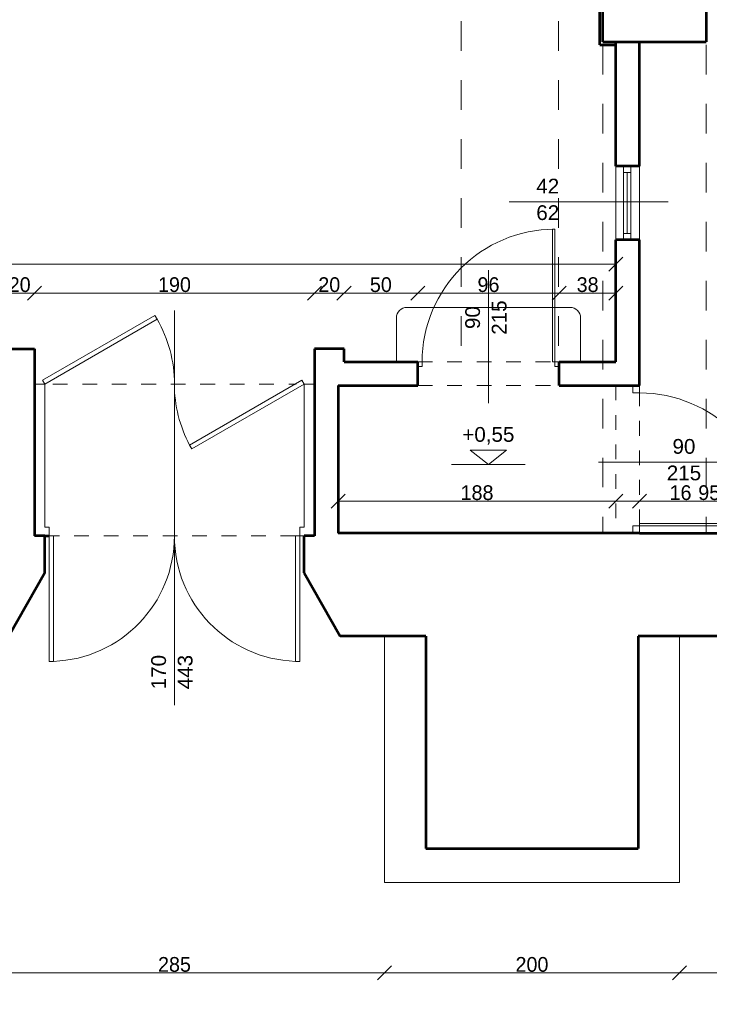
# Model space of a CAD drawing. Header units: inches. Extents: x -21887 to 84279, y -131485 to 67836.
# Tile 98 of 256: x 32536 to 37214, y -28165 to -21488. Entities that reach past the tile are written whole.
import ezdxf

# ---------------------------------------------------------------- set-up
doc = ezdxf.new("R2010")
doc.units = ezdxf.units.IN
doc.header["$MEASUREMENT"] = 0
for name, pattern in [('Dashed', [400, 200, -200]), ('Dashed copy', [200, 100, -100]), ('Long Dashed', [1058.333302, 634.99999, -423.333311])]:
    doc.linetypes.add(name, pattern=pattern)
doc.layers.get('0').update_dxf_attribs({"lineweight": 13})
doc.layers.get('Defpoints').update_dxf_attribs({"lineweight": 13})
for name, color, linetype, lineweight in [('AI_MURY', 7, 'Continuous', 53), ('Dimensioning', 7, 'Continuous', 13), ('DRZWI', 7, 'Continuous', 13), ('PODCIAGI', 7, 'Continuous', 13)]:
    doc.layers.add(name, color=color, linetype=linetype, lineweight=lineweight)
doc.styles.add('GENERATED_STYLE_7', font='txt')
doc.styles.add('Style-Courier New', font='txt')
doc.dimstyles.new('Dimstyle_4', dxfattribs={"dimtxt": 100, "dimasz": 95, "dimexe": 0, "dimexo": 0, "dimgap": 0.09, "dimtad": 1, "dimdec": 0, "dimlfac": 0.1, "dimzin": 0, "dimdsep": 46, "dimlunit": 5, "dimtxsty": 'GENERATED_STYLE_7', "dimblk": 'ARROWHEAD_6', "dimcen": 0.09, "dimclrd": 161, "dimclre": 161, "dimclrt": 7, "dimadec": 0, "dimazin": 0, "dimtfac": 1, "dimtdec": 0, "dimtmove": 0, "dimatfit": 3, "dimfxl": 0, "dimtolj": 1, "dimtzin": 0, "dimarcsym": 0})
doc.dimstyles.new('Dimstyle_5', dxfattribs={"dimtxt": 100, "dimasz": 95, "dimexe": 0.18, "dimexo": 0, "dimgap": 0.09, "dimtad": 1, "dimtih": 1, "dimtoh": 1, "dimdec": 0, "dimlfac": 0.1, "dimzin": 0, "dimdsep": 46, "dimlunit": 5, "dimtxsty": 'GENERATED_STYLE_7', "dimblk": 'ARROWHEAD_6', "dimcen": 0.09, "dimclrd": 161, "dimclre": 161, "dimclrt": 7, "dimadec": 0, "dimazin": 0, "dimtfac": 1, "dimtdec": 0, "dimtmove": 0, "dimatfit": 3, "dimfxl": 0, "dimtolj": 1, "dimtzin": 0, "dimarcsym": 0})

# ---------------------------------------------------------------- blocks, each defined once
blk = doc.blocks.new('ARROWHEAD_6')
at = {"color": 0, "linetype": 'Continuous'}
for p, q in [((0, 0), (-1, 0)), ((-0.5, -0.5), (0.5, 0.5))]:
    blk.add_line(p, q, dxfattribs=at)
blk = doc.blocks.new('*U183')
at = {"layer": 'Defpoints', "color": 0, "linetype": 'Continuous'}
for p in [(-270, -24609.3), (56990.5, -24609.3), (57180.5, -28359.3)]:
    blk.add_point(p, dxfattribs=at)
at = {"layer": 'Dimensioning', "color": 161, "linetype": 'Continuous', "lineweight": -2}
for p, q in [((-269.9, -24609.3), (-270, -24609.3)), ((-270, -28264.3), (-270, -24704.3)), ((-269.9, -28359.3), (-270, -28359.3))]:
    blk.add_line(p, q, dxfattribs=at)
at = {"layer": 'Dimensioning', "color": 161, "linetype": 'Continuous', "lineweight": -2, "xscale": 95, "yscale": 95, "zscale": 95}
for p, rotation in [((-270, -24609.3), 90), ((-270, -28359.3), 270)]:
    blk.add_blockref('ARROWHEAD_6', p, dxfattribs=dict(at, rotation=rotation))
at = {"layer": 'Dimensioning', "color": 7, "linetype": 'Continuous', "insert": (-326.3, -26484.3), "char_height": 100, "attachment_point": 5, "rotation": 90, "style": 'GENERATED_STYLE_7'}
blk.add_mtext('375', dxfattribs=at)
blk = doc.blocks.new('*D1913')
at = {"layer": 'Defpoints'}
for p in [(-270, -24609.3), (56990.5, -24609.3), (-270, -26484.3), (57180.5, -28359.3)]:
    blk.add_point(p, dxfattribs=at)
at = {"layer": 'Dimensioning', "color": 161, "linetype": 'Continuous'}
blk.add_blockref('*U183', (0, 0), dxfattribs=at)
blk = doc.blocks.new('*U184')
at = {"layer": 'Defpoints', "color": 0, "linetype": 'Continuous'}
for p in [(-270, -21459.3), (57580.5, -21459.3), (56990.5, -24609.3)]:
    blk.add_point(p, dxfattribs=at)
at = {"layer": 'Dimensioning', "color": 161, "linetype": 'Continuous', "lineweight": -2}
for p, q in [((-269.9, -21459.3), (-270, -21459.3)), ((-270, -24514.3), (-270, -21554.3)), ((-269.9, -24609.3), (-270, -24609.3))]:
    blk.add_line(p, q, dxfattribs=at)
at = {"layer": 'Dimensioning', "color": 161, "linetype": 'Continuous', "lineweight": -2, "xscale": 95, "yscale": 95, "zscale": 95}
for p, rotation in [((-270, -21459.3), 90), ((-270, -24609.3), 270)]:
    blk.add_blockref('ARROWHEAD_6', p, dxfattribs=dict(at, rotation=rotation))
at = {"layer": 'Dimensioning', "color": 7, "linetype": 'Continuous', "insert": (-326.3, -23034.3), "char_height": 100, "attachment_point": 5, "rotation": 90, "style": 'GENERATED_STYLE_7'}
blk.add_mtext('315', dxfattribs=at)
blk = doc.blocks.new('*U1771')
at = {"layer": 'Defpoints'}
for p in [(122.4, -22997.2), (57973, -22997.2), (122.4, -23034.3), (57383, -26147.2)]:
    blk.add_point(p, dxfattribs=at)
at = {"layer": 'Dimensioning', "color": 161, "linetype": 'Continuous'}
blk.add_blockref('*U184', (392.5, -1537.9), dxfattribs=at)
blk = doc.blocks.new('*D1914')
at = {"layer": 'Defpoints'}
for p in [(122.4, 0), (122.4, -22997.2), (57973, -22997.2), (57383, -26147.2)]:
    blk.add_point(p, dxfattribs=at)
at = {"layer": 'Dimensioning', "color": 161, "linetype": 'Continuous'}
blk.add_blockref('*U1771', (0, 0), dxfattribs=at)
blk = doc.blocks.new('*U1052')
at = {"layer": 'Defpoints', "color": 0, "linetype": 'Continuous'}
for p in [(36580.5, -24752.4), (34695.5, -24969.3), (36580.5, -24969.3)]:
    blk.add_point(p, dxfattribs=at)
at = {"layer": 'Dimensioning', "color": 161, "linetype": 'Continuous', "lineweight": -2}
for p, q in [((34695.5, -24752.6), (34695.5, -24752.3)), ((34790.5, -24752.4), (36485.5, -24752.4)), ((36580.5, -24752.6), (36580.5, -24752.3))]:
    blk.add_line(p, q, dxfattribs=at)
at = {"layer": 'Dimensioning', "color": 161, "linetype": 'Continuous', "lineweight": -2, "xscale": 95, "yscale": 95, "zscale": 95, "rotation": 180}
blk.add_blockref('ARROWHEAD_6', (34695.5, -24752.4), dxfattribs=at)
at = {"layer": 'Dimensioning', "color": 161, "linetype": 'Continuous', "lineweight": -2, "xscale": 95, "yscale": 95, "zscale": 95}
blk.add_blockref('ARROWHEAD_6', (36580.5, -24752.4), dxfattribs=at)
at = {"layer": 'Dimensioning', "color": 7, "linetype": 'Continuous', "insert": (35638, -24696.1), "char_height": 100, "attachment_point": 5, "style": 'GENERATED_STYLE_7'}
blk.add_mtext('188', dxfattribs=at)
blk = doc.blocks.new('*D1985')
at = {"layer": 'Defpoints'}
for p in [(35638, -24752.4), (36580.5, -24752.4), (34695.5, -24969.3), (36580.5, -24969.3)]:
    blk.add_point(p, dxfattribs=at)
at = {"layer": 'Dimensioning', "color": 161, "linetype": 'Continuous'}
blk.add_blockref('*U1052', (0, 0), dxfattribs=at)
blk = doc.blocks.new('*U1053')
at = {"layer": 'Defpoints', "color": 0, "linetype": 'Continuous'}
for p in [(36740.5, -24752.4), (36580.5, -24969.3), (36740.5, -24969.3)]:
    blk.add_point(p, dxfattribs=at)
at = {"layer": 'Dimensioning', "color": 161, "linetype": 'Continuous', "lineweight": -2}
for p, q in [((36485.5, -24752.4), (36390.5, -24752.4)), ((36580.5, -24752.6), (36580.5, -24752.3)), ((36580.5, -24752.4), (36740.5, -24752.4)), ((36740.5, -24752.6), (36740.5, -24752.3)), ((36835.5, -24752.4), (37106, -24752.4))]:
    blk.add_line(p, q, dxfattribs=at)
at = {"layer": 'Dimensioning', "color": 161, "linetype": 'Continuous', "lineweight": -2, "xscale": 95, "yscale": 95, "zscale": 95}
blk.add_blockref('ARROWHEAD_6', (36580.5, -24752.4), dxfattribs=at)
at = {"layer": 'Dimensioning', "color": 161, "linetype": 'Continuous', "lineweight": -2, "xscale": 95, "yscale": 95, "zscale": 95, "rotation": 180}
blk.add_blockref('ARROWHEAD_6', (36740.5, -24752.4), dxfattribs=at)
at = {"layer": 'Dimensioning', "color": 7, "linetype": 'Continuous', "insert": (37018.3, -24696.1), "char_height": 100, "attachment_point": 5, "style": 'GENERATED_STYLE_7'}
blk.add_mtext('16', dxfattribs=at)
blk = doc.blocks.new('*D1986')
at = {"layer": 'Defpoints'}
for p in [(36740.5, -24752.4), (37018.3, -24752.4), (36580.5, -24969.3), (36740.5, -24969.3)]:
    blk.add_point(p, dxfattribs=at)
at = {"layer": 'Dimensioning', "color": 161, "linetype": 'Continuous'}
blk.add_blockref('*U1053', (0, 0), dxfattribs=at)
blk = doc.blocks.new('*U1054')
at = {"layer": 'Defpoints', "color": 0, "linetype": 'Continuous'}
for p in [(37685.5, -24752.4), (36740.5, -24969.3), (37685.5, -24969.3)]:
    blk.add_point(p, dxfattribs=at)
at = {"layer": 'Dimensioning', "color": 161, "linetype": 'Continuous', "lineweight": -2}
for p, q in [((36740.5, -24752.6), (36740.5, -24752.3)), ((36835.5, -24752.4), (37590.5, -24752.4)), ((37685.5, -24752.6), (37685.5, -24752.3))]:
    blk.add_line(p, q, dxfattribs=at)
at = {"layer": 'Dimensioning', "color": 161, "linetype": 'Continuous', "lineweight": -2, "xscale": 95, "yscale": 95, "zscale": 95, "rotation": 180}
blk.add_blockref('ARROWHEAD_6', (36740.5, -24752.4), dxfattribs=at)
at = {"layer": 'Dimensioning', "color": 161, "linetype": 'Continuous', "lineweight": -2, "xscale": 95, "yscale": 95, "zscale": 95}
blk.add_blockref('ARROWHEAD_6', (37685.5, -24752.4), dxfattribs=at)
at = {"layer": 'Dimensioning', "color": 7, "linetype": 'Continuous', "insert": (37213, -24696.1), "char_height": 100, "attachment_point": 5, "style": 'GENERATED_STYLE_7'}
blk.add_mtext('95', dxfattribs=at)
blk = doc.blocks.new('*D1987')
at = {"layer": 'Defpoints'}
for p in [(37213, -24752.4), (37685.5, -24752.4), (36740.5, -24969.3), (37685.5, -24969.3)]:
    blk.add_point(p, dxfattribs=at)
at = {"layer": 'Dimensioning', "color": 161, "linetype": 'Continuous'}
blk.add_blockref('*U1054', (0, 0), dxfattribs=at)
blk = doc.blocks.new('*U1065')
at = {"layer": 'Defpoints', "color": 0, "linetype": 'Continuous'}
for p in [(20880.5, -23145.2), (36580.5, -23145.2), (36580.5, -23145.2)]:
    blk.add_point(p, dxfattribs=at)
at = {"layer": 'Dimensioning', "color": 161, "linetype": 'Continuous', "lineweight": -2}
for p, q in [((20880.5, -23145.2), (20880.5, -23145.4)), ((20975.5, -23145.2), (36485.5, -23145.2)), ((36580.5, -23145.2), (36580.5, -23145.4))]:
    blk.add_line(p, q, dxfattribs=at)
at = {"layer": 'Dimensioning', "color": 161, "linetype": 'Continuous', "lineweight": -2, "xscale": 95, "yscale": 95, "zscale": 95, "rotation": 180}
blk.add_blockref('ARROWHEAD_6', (20880.5, -23145.2), dxfattribs=at)
at = {"layer": 'Dimensioning', "color": 161, "linetype": 'Continuous', "lineweight": -2, "xscale": 95, "yscale": 95, "zscale": 95}
blk.add_blockref('ARROWHEAD_6', (36580.5, -23145.2), dxfattribs=at)
at = {"layer": 'Dimensioning', "color": 7, "linetype": 'Continuous', "insert": (28730.5, -23088.9), "char_height": 100, "attachment_point": 5, "style": 'GENERATED_STYLE_7'}
blk.add_mtext('1570', dxfattribs=at)
blk = doc.blocks.new('*D1998')
at = {"layer": 'Defpoints'}
for p in [(20880.5, -23145.2), (28730.5, -23145.2), (36580.5, -23145.2), (36580.5, -23145.2)]:
    blk.add_point(p, dxfattribs=at)
at = {"layer": 'Dimensioning', "color": 161, "linetype": 'Continuous'}
blk.add_blockref('*U1065', (0, 0), dxfattribs=at)
blk = doc.blocks.new('*U375')
at = {"layer": 'Defpoints', "color": 0, "linetype": 'Continuous'}
for p in [(-3768.9, -27324.3), (62095.5, -27324.3), (62070.5, -30824.3)]:
    blk.add_point(p, dxfattribs=at)
at = {"layer": 'Dimensioning', "color": 161, "linetype": 'Continuous', "lineweight": -2}
for p, q in [((-3768.7, -27324.3), (-3768.9, -27324.3)), ((-3768.9, -30729.3), (-3768.9, -27419.3)), ((-3768.7, -30824.3), (-3768.9, -30824.3))]:
    blk.add_line(p, q, dxfattribs=at)
at = {"layer": 'Dimensioning', "color": 161, "linetype": 'Continuous', "lineweight": -2, "xscale": 95, "yscale": 95, "zscale": 95}
for p, rotation in [((-3768.9, -27324.3), 90), ((-3768.9, -30824.3), 270)]:
    blk.add_blockref('ARROWHEAD_6', p, dxfattribs=dict(at, rotation=rotation))
at = {"layer": 'Dimensioning', "color": 7, "linetype": 'Continuous', "insert": (-3825.2, -29074.3), "char_height": 100, "attachment_point": 5, "rotation": 90, "style": 'GENERATED_STYLE_7'}
blk.add_mtext('350', dxfattribs=at)
blk = doc.blocks.new('*D2395')
at = {"layer": 'Defpoints'}
for p in [(-3768.9, -27324.3), (62095.5, -27324.3), (-3768.9, -29074.3), (62070.5, -30824.3)]:
    blk.add_point(p, dxfattribs=at)
at = {"layer": 'Dimensioning', "color": 161, "linetype": 'Continuous'}
blk.add_blockref('*U375', (0, 0), dxfattribs=at)
blk = doc.blocks.new('*U376')
at = {"layer": 'Defpoints', "color": 0, "linetype": 'Continuous'}
for p in [(-3768.9, -23758.2), (61880.5, -23758.2), (62095.5, -27324.3)]:
    blk.add_point(p, dxfattribs=at)
at = {"layer": 'Dimensioning', "color": 161, "linetype": 'Continuous', "lineweight": -2}
for p, q in [((-3768.7, -23758.2), (-3768.9, -23758.2)), ((-3768.9, -27229.3), (-3768.9, -23853.2)), ((-3768.7, -27324.3), (-3768.9, -27324.3))]:
    blk.add_line(p, q, dxfattribs=at)
at = {"layer": 'Dimensioning', "color": 161, "linetype": 'Continuous', "lineweight": -2, "xscale": 95, "yscale": 95, "zscale": 95}
for p, rotation in [((-3768.9, -23758.2), 90), ((-3768.9, -27324.3), 270)]:
    blk.add_blockref('ARROWHEAD_6', p, dxfattribs=dict(at, rotation=rotation))
at = {"layer": 'Dimensioning', "color": 7, "linetype": 'Continuous', "insert": (-3825.2, -25541.2), "char_height": 100, "attachment_point": 5, "rotation": 90, "style": 'GENERATED_STYLE_7'}
blk.add_mtext('357', dxfattribs=at)
blk = doc.blocks.new('*U1772')
at = {"layer": 'Defpoints'}
for p in [(-2777.6, -24404.3), (62871.9, -24404.3), (-2777.6, -25541.2), (63086.9, -27970.5)]:
    blk.add_point(p, dxfattribs=at)
at = {"layer": 'Dimensioning', "color": 161, "linetype": 'Continuous'}
blk.add_blockref('*U376', (991.3, -646.2), dxfattribs=at)
blk = doc.blocks.new('*D2396')
at = {"layer": 'Defpoints'}
for p in [(-2777.6, 0), (-2777.6, -24404.3), (62871.9, -24404.3), (63086.9, -27970.5)]:
    blk.add_point(p, dxfattribs=at)
at = {"layer": 'Dimensioning', "color": 161, "linetype": 'Continuous'}
blk.add_blockref('*U1772', (0, 0), dxfattribs=at)
blk = doc.blocks.new('*U377')
at = {"layer": 'Defpoints', "color": 0, "linetype": 'Continuous'}
for p in [(-3768.9, -21459.3), (61832.4, -21459.3), (61880.5, -23758.2)]:
    blk.add_point(p, dxfattribs=at)
at = {"layer": 'Dimensioning', "color": 161, "linetype": 'Continuous', "lineweight": -2}
for p, q in [((-3768.7, -21459.3), (-3768.9, -21459.3)), ((-3768.9, -23663.2), (-3768.9, -21554.3)), ((-3768.7, -23758.2), (-3768.9, -23758.2))]:
    blk.add_line(p, q, dxfattribs=at)
at = {"layer": 'Dimensioning', "color": 161, "linetype": 'Continuous', "lineweight": -2, "xscale": 95, "yscale": 95, "zscale": 95}
for p, rotation in [((-3768.9, -21459.3), 90), ((-3768.9, -23758.2), 270)]:
    blk.add_blockref('ARROWHEAD_6', p, dxfattribs=dict(at, rotation=rotation))
at = {"layer": 'Dimensioning', "color": 7, "linetype": 'Continuous', "insert": (-3825.2, -22608.7), "char_height": 100, "attachment_point": 5, "rotation": 90, "style": 'GENERATED_STYLE_7'}
blk.add_mtext('230', dxfattribs=at)
blk = doc.blocks.new('*U1773')
at = {"layer": 'Defpoints'}
for p in [(-3488.6, -22004), (62112.7, -22004), (-3488.6, -22608.7), (62160.9, -24302.8)]:
    blk.add_point(p, dxfattribs=at)
at = {"layer": 'Dimensioning', "color": 161, "linetype": 'Continuous'}
blk.add_blockref('*U377', (280.3, -544.7), dxfattribs=at)
blk = doc.blocks.new('*D2397')
at = {"layer": 'Defpoints'}
for p in [(-3488.6, 0), (-3488.6, -22004), (62112.7, -22004), (62160.9, -24302.8)]:
    blk.add_point(p, dxfattribs=at)
at = {"layer": 'Dimensioning', "color": 161, "linetype": 'Continuous'}
blk.add_blockref('*U1773', (0, 0), dxfattribs=at)
blk = doc.blocks.new('*U385')
at = {"layer": 'Defpoints', "color": 0, "linetype": 'Continuous'}
for p in [(4587.2, -24861.2), (52873.8, -24861.2), (48910.5, -26299.3)]:
    blk.add_point(p, dxfattribs=at)
at = {"layer": 'Dimensioning', "color": 161, "linetype": 'Continuous', "lineweight": -2}
for p, q in [((4587.4, -24861.2), (4587.2, -24861.2)), ((4587.2, -26204.3), (4587.2, -24956.2)), ((4587.4, -26299.3), (4587.2, -26299.3))]:
    blk.add_line(p, q, dxfattribs=at)
at = {"layer": 'Dimensioning', "color": 161, "linetype": 'Continuous', "lineweight": -2, "xscale": 95, "yscale": 95, "zscale": 95}
for p, rotation in [((4587.2, -24861.2), 90), ((4587.2, -26299.3), 270)]:
    blk.add_blockref('ARROWHEAD_6', p, dxfattribs=dict(at, rotation=rotation))
at = {"layer": 'Dimensioning', "color": 7, "linetype": 'Continuous', "insert": (4532.8, -25580.3), "char_height": 100, "attachment_point": 5, "rotation": 90, "style": 'GENERATED_STYLE_7'}
blk.add_mtext('144', dxfattribs=at)
blk = doc.blocks.new('*D2461')
at = {"layer": 'Defpoints'}
for p in [(4587.2, -24861.2), (52873.8, -24861.2), (4587.2, -25580.3), (48910.5, -26299.3)]:
    blk.add_point(p, dxfattribs=at)
at = {"layer": 'Dimensioning', "color": 161, "linetype": 'Continuous'}
blk.add_blockref('*U385', (0, 0), dxfattribs=at)
blk = doc.blocks.new('*U1324')
at = {"layer": 'Defpoints', "color": 0, "linetype": 'Continuous'}
for p in [(32160.5, -26965.6), (35010.5, -27004.1), (35010.5, -27951.3)]:
    blk.add_point(p, dxfattribs=at)
at = {"layer": 'Dimensioning', "color": 161, "linetype": 'Continuous', "lineweight": -2}
for p, q in [((32160.5, -27951.1), (32160.5, -27951.4)), ((32255.5, -27951.3), (34915.5, -27951.3)), ((35010.5, -27951.1), (35010.5, -27951.4))]:
    blk.add_line(p, q, dxfattribs=at)
at = {"layer": 'Dimensioning', "color": 161, "linetype": 'Continuous', "lineweight": -2, "xscale": 95, "yscale": 95, "zscale": 95, "rotation": 180}
blk.add_blockref('ARROWHEAD_6', (32160.5, -27951.3), dxfattribs=at)
at = {"layer": 'Dimensioning', "color": 161, "linetype": 'Continuous', "lineweight": -2, "xscale": 95, "yscale": 95, "zscale": 95}
blk.add_blockref('ARROWHEAD_6', (35010.5, -27951.3), dxfattribs=at)
at = {"layer": 'Dimensioning', "color": 7, "linetype": 'Continuous', "insert": (33585.5, -27895), "char_height": 100, "attachment_point": 5, "style": 'GENERATED_STYLE_7'}
blk.add_mtext('285', dxfattribs=at)
blk = doc.blocks.new('*D2486')
at = {"layer": 'Defpoints'}
for p in [(32160.5, -26965.6), (35010.5, -27004.1), (33585.5, -27951.3), (35010.5, -27951.3)]:
    blk.add_point(p, dxfattribs=at)
at = {"layer": 'Dimensioning', "color": 161, "linetype": 'Continuous'}
blk.add_blockref('*U1324', (0, 0), dxfattribs=at)
blk = doc.blocks.new('*U1325')
at = {"layer": 'Defpoints', "color": 0, "linetype": 'Continuous'}
for p in [(35010.5, -27004.1), (37010.5, -27015.1), (37010.5, -27951.3)]:
    blk.add_point(p, dxfattribs=at)
at = {"layer": 'Dimensioning', "color": 161, "linetype": 'Continuous', "lineweight": -2}
for p, q in [((35010.5, -27951.1), (35010.5, -27951.4)), ((35105.5, -27951.3), (36915.5, -27951.3)), ((37010.5, -27951.1), (37010.5, -27951.4))]:
    blk.add_line(p, q, dxfattribs=at)
at = {"layer": 'Dimensioning', "color": 161, "linetype": 'Continuous', "lineweight": -2, "xscale": 95, "yscale": 95, "zscale": 95, "rotation": 180}
blk.add_blockref('ARROWHEAD_6', (35010.5, -27951.3), dxfattribs=at)
at = {"layer": 'Dimensioning', "color": 161, "linetype": 'Continuous', "lineweight": -2, "xscale": 95, "yscale": 95, "zscale": 95}
blk.add_blockref('ARROWHEAD_6', (37010.5, -27951.3), dxfattribs=at)
at = {"layer": 'Dimensioning', "color": 7, "linetype": 'Continuous', "insert": (36010.5, -27895), "char_height": 100, "attachment_point": 5, "style": 'GENERATED_STYLE_7'}
blk.add_mtext('200', dxfattribs=at)
blk = doc.blocks.new('*D2487')
at = {"layer": 'Defpoints'}
for p in [(35010.5, -27004.1), (37010.5, -27015.1), (36010.5, -27951.3), (37010.5, -27951.3)]:
    blk.add_point(p, dxfattribs=at)
at = {"layer": 'Dimensioning', "color": 161, "linetype": 'Continuous'}
blk.add_blockref('*U1325', (0, 0), dxfattribs=at)
blk = doc.blocks.new('*U1326')
at = {"layer": 'Defpoints', "color": 0, "linetype": 'Continuous'}
for p in [(37010.5, -27015.1), (39860.5, -27190.2), (39860.5, -27951.3)]:
    blk.add_point(p, dxfattribs=at)
at = {"layer": 'Dimensioning', "color": 161, "linetype": 'Continuous', "lineweight": -2}
for p, q in [((37010.5, -27951.1), (37010.5, -27951.4)), ((37105.5, -27951.3), (39765.5, -27951.3)), ((39860.5, -27951.1), (39860.5, -27951.4))]:
    blk.add_line(p, q, dxfattribs=at)
at = {"layer": 'Dimensioning', "color": 161, "linetype": 'Continuous', "lineweight": -2, "xscale": 95, "yscale": 95, "zscale": 95, "rotation": 180}
blk.add_blockref('ARROWHEAD_6', (37010.5, -27951.3), dxfattribs=at)
at = {"layer": 'Dimensioning', "color": 161, "linetype": 'Continuous', "lineweight": -2, "xscale": 95, "yscale": 95, "zscale": 95}
blk.add_blockref('ARROWHEAD_6', (39860.5, -27951.3), dxfattribs=at)
at = {"layer": 'Dimensioning', "color": 7, "linetype": 'Continuous', "insert": (38435.5, -27895), "char_height": 100, "attachment_point": 5, "style": 'GENERATED_STYLE_7'}
blk.add_mtext('285', dxfattribs=at)
blk = doc.blocks.new('*D2488')
at = {"layer": 'Defpoints'}
for p in [(37010.5, -27015.1), (39860.5, -27190.2), (38435.5, -27951.3), (39860.5, -27951.3)]:
    blk.add_point(p, dxfattribs=at)
at = {"layer": 'Dimensioning', "color": 161, "linetype": 'Continuous'}
blk.add_blockref('*U1326', (0, 0), dxfattribs=at)
blk = doc.blocks.new('*U1496')
at = {"layer": 'Defpoints', "color": 0, "linetype": 'Continuous'}
for p in [(32635.5, -23341.7), (32435.5, -23719.3), (32635.5, -23719.3)]:
    blk.add_point(p, dxfattribs=at)
at = {"layer": 'Dimensioning', "color": 161, "linetype": 'Continuous', "lineweight": -2}
for p, q in [((32435.5, -23341.9), (32435.5, -23341.6)), ((32530.5, -23341.7), (32540.5, -23341.7)), ((32635.5, -23341.9), (32635.5, -23341.6))]:
    blk.add_line(p, q, dxfattribs=at)
at = {"layer": 'Dimensioning', "color": 161, "linetype": 'Continuous', "lineweight": -2, "xscale": 95, "yscale": 95, "zscale": 95, "rotation": 180}
blk.add_blockref('ARROWHEAD_6', (32435.5, -23341.7), dxfattribs=at)
at = {"layer": 'Dimensioning', "color": 161, "linetype": 'Continuous', "lineweight": -2, "xscale": 95, "yscale": 95, "zscale": 95}
blk.add_blockref('ARROWHEAD_6', (32635.5, -23341.7), dxfattribs=at)
at = {"layer": 'Dimensioning', "color": 7, "linetype": 'Continuous', "insert": (32535.5, -23285.5), "char_height": 100, "attachment_point": 5, "style": 'GENERATED_STYLE_7'}
blk.add_mtext('20', dxfattribs=at)
blk = doc.blocks.new('*D3118')
at = {"layer": 'Defpoints'}
for p in [(32535.5, -23341.7), (32635.5, -23341.7), (32435.5, -23719.3), (32635.5, -23719.3)]:
    blk.add_point(p, dxfattribs=at)
at = {"layer": 'Dimensioning', "color": 161, "linetype": 'Continuous'}
blk.add_blockref('*U1496', (0, 0), dxfattribs=at)
blk = doc.blocks.new('*U1497')
at = {"layer": 'Defpoints', "color": 0, "linetype": 'Continuous'}
for p in [(34535.5, -23341.7), (32635.5, -23719.3), (34535.5, -23719.3)]:
    blk.add_point(p, dxfattribs=at)
at = {"layer": 'Dimensioning', "color": 161, "linetype": 'Continuous', "lineweight": -2}
for p, q in [((32635.5, -23341.9), (32635.5, -23341.6)), ((32730.5, -23341.7), (34440.5, -23341.7)), ((34535.5, -23341.9), (34535.5, -23341.6))]:
    blk.add_line(p, q, dxfattribs=at)
at = {"layer": 'Dimensioning', "color": 161, "linetype": 'Continuous', "lineweight": -2, "xscale": 95, "yscale": 95, "zscale": 95, "rotation": 180}
blk.add_blockref('ARROWHEAD_6', (32635.5, -23341.7), dxfattribs=at)
at = {"layer": 'Dimensioning', "color": 161, "linetype": 'Continuous', "lineweight": -2, "xscale": 95, "yscale": 95, "zscale": 95}
blk.add_blockref('ARROWHEAD_6', (34535.5, -23341.7), dxfattribs=at)
at = {"layer": 'Dimensioning', "color": 7, "linetype": 'Continuous', "insert": (33585.5, -23285.5), "char_height": 100, "attachment_point": 5, "style": 'GENERATED_STYLE_7'}
blk.add_mtext('190', dxfattribs=at)
blk = doc.blocks.new('*D3119')
at = {"layer": 'Defpoints'}
for p in [(33585.5, -23341.7), (34535.5, -23341.7), (32635.5, -23719.3), (34535.5, -23719.3)]:
    blk.add_point(p, dxfattribs=at)
at = {"layer": 'Dimensioning', "color": 161, "linetype": 'Continuous'}
blk.add_blockref('*U1497', (0, 0), dxfattribs=at)
blk = doc.blocks.new('*U1498')
at = {"layer": 'Defpoints', "color": 0, "linetype": 'Continuous'}
for p in [(34735.5, -23341.7), (34535.5, -23719.3), (34735.5, -23719.3)]:
    blk.add_point(p, dxfattribs=at)
at = {"layer": 'Dimensioning', "color": 161, "linetype": 'Continuous', "lineweight": -2}
for p, q in [((34535.5, -23341.9), (34535.5, -23341.6)), ((34630.5, -23341.7), (34640.5, -23341.7)), ((34735.5, -23341.9), (34735.5, -23341.6))]:
    blk.add_line(p, q, dxfattribs=at)
at = {"layer": 'Dimensioning', "color": 161, "linetype": 'Continuous', "lineweight": -2, "xscale": 95, "yscale": 95, "zscale": 95, "rotation": 180}
blk.add_blockref('ARROWHEAD_6', (34535.5, -23341.7), dxfattribs=at)
at = {"layer": 'Dimensioning', "color": 161, "linetype": 'Continuous', "lineweight": -2, "xscale": 95, "yscale": 95, "zscale": 95}
blk.add_blockref('ARROWHEAD_6', (34735.5, -23341.7), dxfattribs=at)
at = {"layer": 'Dimensioning', "color": 7, "linetype": 'Continuous', "insert": (34635.5, -23285.5), "char_height": 100, "attachment_point": 5, "style": 'GENERATED_STYLE_7'}
blk.add_mtext('20', dxfattribs=at)
blk = doc.blocks.new('*D3120')
at = {"layer": 'Defpoints'}
for p in [(34635.5, -23341.7), (34735.5, -23341.7), (34535.5, -23719.3), (34735.5, -23719.3)]:
    blk.add_point(p, dxfattribs=at)
at = {"layer": 'Dimensioning', "color": 161, "linetype": 'Continuous'}
blk.add_blockref('*U1498', (0, 0), dxfattribs=at)
blk = doc.blocks.new('*U1499')
at = {"layer": 'Defpoints', "color": 0, "linetype": 'Continuous'}
for p in [(35235.5, -23341.7), (34735.5, -23719.3), (35235.5, -23969.3)]:
    blk.add_point(p, dxfattribs=at)
at = {"layer": 'Dimensioning', "color": 161, "linetype": 'Continuous', "lineweight": -2}
for p, q in [((34735.5, -23341.9), (34735.5, -23341.6)), ((34830.5, -23341.7), (35140.5, -23341.7)), ((35235.5, -23341.9), (35235.5, -23341.6))]:
    blk.add_line(p, q, dxfattribs=at)
at = {"layer": 'Dimensioning', "color": 161, "linetype": 'Continuous', "lineweight": -2, "xscale": 95, "yscale": 95, "zscale": 95, "rotation": 180}
blk.add_blockref('ARROWHEAD_6', (34735.5, -23341.7), dxfattribs=at)
at = {"layer": 'Dimensioning', "color": 161, "linetype": 'Continuous', "lineweight": -2, "xscale": 95, "yscale": 95, "zscale": 95}
blk.add_blockref('ARROWHEAD_6', (35235.5, -23341.7), dxfattribs=at)
at = {"layer": 'Dimensioning', "color": 7, "linetype": 'Continuous', "insert": (34985.5, -23285.5), "char_height": 100, "attachment_point": 5, "style": 'GENERATED_STYLE_7'}
blk.add_mtext('50', dxfattribs=at)
blk = doc.blocks.new('*D3121')
at = {"layer": 'Defpoints'}
for p in [(34985.5, -23341.7), (35235.5, -23341.7), (34735.5, -23719.3), (35235.5, -23969.3)]:
    blk.add_point(p, dxfattribs=at)
at = {"layer": 'Dimensioning', "color": 161, "linetype": 'Continuous'}
blk.add_blockref('*U1499', (0, 0), dxfattribs=at)
blk = doc.blocks.new('*U1500')
at = {"layer": 'Defpoints', "color": 0, "linetype": 'Continuous'}
for p in [(36195.5, -23341.7), (35235.5, -23969.3), (36195.5, -23969.3)]:
    blk.add_point(p, dxfattribs=at)
at = {"layer": 'Dimensioning', "color": 161, "linetype": 'Continuous', "lineweight": -2}
for p, q in [((35235.5, -23341.9), (35235.5, -23341.6)), ((35330.5, -23341.7), (36100.5, -23341.7)), ((36195.5, -23341.9), (36195.5, -23341.6))]:
    blk.add_line(p, q, dxfattribs=at)
at = {"layer": 'Dimensioning', "color": 161, "linetype": 'Continuous', "lineweight": -2, "xscale": 95, "yscale": 95, "zscale": 95, "rotation": 180}
blk.add_blockref('ARROWHEAD_6', (35235.5, -23341.7), dxfattribs=at)
at = {"layer": 'Dimensioning', "color": 161, "linetype": 'Continuous', "lineweight": -2, "xscale": 95, "yscale": 95, "zscale": 95}
blk.add_blockref('ARROWHEAD_6', (36195.5, -23341.7), dxfattribs=at)
at = {"layer": 'Dimensioning', "color": 7, "linetype": 'Continuous', "insert": (35715.5, -23285.5), "char_height": 100, "attachment_point": 5, "style": 'GENERATED_STYLE_7'}
blk.add_mtext('96', dxfattribs=at)
blk = doc.blocks.new('*D3122')
at = {"layer": 'Defpoints'}
for p in [(35715.5, -23341.7), (36195.5, -23341.7), (35235.5, -23969.3), (36195.5, -23969.3)]:
    blk.add_point(p, dxfattribs=at)
at = {"layer": 'Dimensioning', "color": 161, "linetype": 'Continuous'}
blk.add_blockref('*U1500', (0, 0), dxfattribs=at)
blk = doc.blocks.new('*U1501')
at = {"layer": 'Defpoints', "color": 0, "linetype": 'Continuous'}
for p in [(36580.5, -23341.7), (36580.5, -23809.3), (36195.5, -23969.3)]:
    blk.add_point(p, dxfattribs=at)
at = {"layer": 'Dimensioning', "color": 161, "linetype": 'Continuous', "lineweight": -2}
for p, q in [((36195.5, -23341.9), (36195.5, -23341.6)), ((36290.5, -23341.7), (36485.5, -23341.7)), ((36580.5, -23341.9), (36580.5, -23341.6))]:
    blk.add_line(p, q, dxfattribs=at)
at = {"layer": 'Dimensioning', "color": 161, "linetype": 'Continuous', "lineweight": -2, "xscale": 95, "yscale": 95, "zscale": 95, "rotation": 180}
blk.add_blockref('ARROWHEAD_6', (36195.5, -23341.7), dxfattribs=at)
at = {"layer": 'Dimensioning', "color": 161, "linetype": 'Continuous', "lineweight": -2, "xscale": 95, "yscale": 95, "zscale": 95}
blk.add_blockref('ARROWHEAD_6', (36580.5, -23341.7), dxfattribs=at)
at = {"layer": 'Dimensioning', "color": 7, "linetype": 'Continuous', "insert": (36388, -23285.5), "char_height": 100, "attachment_point": 5, "style": 'GENERATED_STYLE_7'}
blk.add_mtext('38', dxfattribs=at)
blk = doc.blocks.new('*D3123')
at = {"layer": 'Defpoints'}
for p in [(36388, -23341.7), (36580.5, -23341.7), (36580.5, -23809.3), (36195.5, -23969.3)]:
    blk.add_point(p, dxfattribs=at)
at = {"layer": 'Dimensioning', "color": 161, "linetype": 'Continuous'}
blk.add_blockref('*U1501', (0, 0), dxfattribs=at)
blk = doc.blocks.new('*U1760')
at = {"layer": 'Defpoints', "color": 0, "linetype": 'Continuous'}
for p in [(28730.5, -26137.1), (33585.5, -26137.1), (33585.5, -47318.2)]:
    blk.add_point(p, dxfattribs=at)
at = {"layer": 'Dimensioning', "color": 161, "linetype": 'Continuous', "lineweight": -2}
for p, q in [((28730.5, -47318.1), (28730.5, -47318.4)), ((28825.5, -47318.2), (33490.5, -47318.2)), ((33585.5, -47318.1), (33585.5, -47318.4))]:
    blk.add_line(p, q, dxfattribs=at)
at = {"layer": 'Dimensioning', "color": 161, "linetype": 'Continuous', "lineweight": -2, "xscale": 95, "yscale": 95, "zscale": 95, "rotation": 180}
blk.add_blockref('ARROWHEAD_6', (28730.5, -47318.2), dxfattribs=at)
at = {"layer": 'Dimensioning', "color": 161, "linetype": 'Continuous', "lineweight": -2, "xscale": 95, "yscale": 95, "zscale": 95}
blk.add_blockref('ARROWHEAD_6', (33585.5, -47318.2), dxfattribs=at)
at = {"layer": 'Dimensioning', "color": 7, "linetype": 'Continuous', "insert": (31158, -47261.9), "char_height": 100, "attachment_point": 5, "style": 'GENERATED_STYLE_7'}
blk.add_mtext('486', dxfattribs=at)
blk = doc.blocks.new('*D3469')
at = {"layer": 'Defpoints'}
for p in [(28730.5, -26137.1), (33585.5, -26137.1), (31158, -47318.2), (33585.5, -47318.2)]:
    blk.add_point(p, dxfattribs=at)
at = {"layer": 'Dimensioning', "color": 161, "linetype": 'Continuous'}
blk.add_blockref('*U1760', (0, 0), dxfattribs=at)
blk = doc.blocks.new('*U1761')
at = {"layer": 'Defpoints', "color": 0, "linetype": 'Continuous'}
for p in [(38435.5, -25769.3), (33585.5, -26137.1), (38435.5, -47318.2)]:
    blk.add_point(p, dxfattribs=at)
at = {"layer": 'Dimensioning', "color": 161, "linetype": 'Continuous', "lineweight": -2}
for p, q in [((33585.5, -47318.1), (33585.5, -47318.4)), ((33680.5, -47318.2), (38340.5, -47318.2)), ((38435.5, -47318.1), (38435.5, -47318.4))]:
    blk.add_line(p, q, dxfattribs=at)
at = {"layer": 'Dimensioning', "color": 161, "linetype": 'Continuous', "lineweight": -2, "xscale": 95, "yscale": 95, "zscale": 95, "rotation": 180}
blk.add_blockref('ARROWHEAD_6', (33585.5, -47318.2), dxfattribs=at)
at = {"layer": 'Dimensioning', "color": 161, "linetype": 'Continuous', "lineweight": -2, "xscale": 95, "yscale": 95, "zscale": 95}
blk.add_blockref('ARROWHEAD_6', (38435.5, -47318.2), dxfattribs=at)
at = {"layer": 'Dimensioning', "color": 7, "linetype": 'Continuous', "insert": (36010.5, -47261.9), "char_height": 100, "attachment_point": 5, "style": 'GENERATED_STYLE_7'}
blk.add_mtext('485', dxfattribs=at)
blk = doc.blocks.new('*D3470')
at = {"layer": 'Defpoints'}
for p in [(38435.5, -25769.3), (33585.5, -26137.1), (36010.5, -47318.2), (38435.5, -47318.2)]:
    blk.add_point(p, dxfattribs=at)
at = {"layer": 'Dimensioning', "color": 161, "linetype": 'Continuous'}
blk.add_blockref('*U1761', (0, 0), dxfattribs=at)

msp = doc.modelspace()

# ---------------------------------------------------------------- linework, layer by layer
at = {"layer": 'AI_MURY', "color": 7, "linetype": 'Continuous'}
for p, q in [((36471.6, -21659.3), (36471.6, -20919.3)), ((36491.6, -21639.3), (36491.6, -20939.3)), ((37191.6, -20939.3), (37191.6, -21639.3)), ((36471.6, -21659.3), (36580.5, -21659.3)), ((36491.6, -21639.3), (37191.6, -21639.3)), ((36580.5, -22481.2), (36580.5, -21639.3)), ((36740.5, -22481.2), (36740.5, -21639.3)), ((36740.5, -22481.2), (36580.5, -22481.2)), ((36580.5, -23809.3), (36580.5, -22981.2)), ((36740.5, -22981.2), (36580.5, -22981.2)), ((36740.5, -23969.3), (36740.5, -22981.2)), ((32435.5, -23719.3), (32635.5, -23719.3)), ((32635.5, -23719.3), (32635.5, -24989.3)), ((34535.5, -23719.3), (34535.5, -24989.3)), ((34735.5, -23719.3), (34535.5, -23719.3)), ((34735.5, -23809.3), (34735.5, -23719.3)), ((34735.5, -23809.3), (35235.5, -23809.3)), ((36195.5, -23809.3), (36580.5, -23809.3)), ((34695.5, -23969.3), (34695.5, -24969.3)), ((34695.5, -23969.3), (35235.5, -23969.3)), ((36195.5, -23969.3), (36740.5, -23969.3)), ((36740.5, -24969.3), (34695.5, -24969.3)), ((36740.5, -24969.3), (37685.5, -24969.3)), ((32705.5, -24989.3), (32635.5, -24989.3)), ((32705.1, -25239.3), (32705.1, -24989.3)), ((34535.5, -24989.3), (34465.5, -24989.3)), ((34465.5, -25239.3), (34465.5, -24989.3)), ((32705.1, -25239.3), (32461, -25669.3)), ((34465.9, -25239.3), (34710, -25669.3)), ((35290.5, -25669.3), (34708.7, -25669.3)), ((35290.5, -25669.3), (35290.5, -27109.3)), ((37748, -25669.3), (36730.5, -25669.3)), ((36730.5, -25669.3), (36730.5, -27109.3)), ((35290.5, -27109.3), (36730.5, -27109.3))]:
    msp.add_line(p, q, dxfattribs=at)
at = {"layer": 'AI_MURY', "color": 7, "linetype": 'Dashed'}
for p, q in [((35235.5, -23969.3), (35235.5, -23809.3)), ((36195.5, -23969.3), (36195.5, -23809.3))]:
    msp.add_line(p, q, dxfattribs=at)
at = {"layer": 'AI_MURY', "color": 5, "linetype": 'Continuous'}
msp.add_line((32705.5, -24989.3), (32735.5, -24989.3), dxfattribs=at)
at = {"layer": 'DRZWI', "color": 49, "linetype": 'Dashed'}
msp.add_line((36491.6, -21659.3), (36491.6, -24969.3), dxfattribs=at)
at = {"layer": 'DRZWI', "color": 9, "linetype": 'Continuous'}
for p, q in [((36580.5, -22481.2), (36580.5, -22981.2)), ((36740.5, -22481.2), (36740.5, -22981.2)), ((36267.9, -23439.3), (35163.1, -23439.3)), ((35090.5, -23809.3), (35090.5, -23511.9)), ((36340.5, -23809.3), (36340.5, -23511.9))]:
    msp.add_line(p, q, dxfattribs=at)
at = {"layer": 'DRZWI', "color": 220, "linetype": 'Continuous'}
for p, q in [((36630.5, -22524.9), (36630.5, -22481.2)), ((36680.5, -22524.9), (36680.5, -22481.2)), ((36630.5, -22524.9), (36630.5, -22937.4)), ((36680.5, -22524.9), (36630.5, -22524.9)), ((36655.5, -22524.9), (36655.5, -22937.4)), ((36680.5, -22524.9), (36680.5, -22937.4)), ((35856.8, -22724.3), (36934.4, -22724.3)), ((36630.5, -22937.4), (36630.5, -22981.2)), ((36680.5, -22937.4), (36630.5, -22937.4)), ((36680.5, -22937.4), (36680.5, -22981.2))]:
    msp.add_line(p, q, dxfattribs=at)
at = {"layer": 'DRZWI', "color": 5, "linetype": 'Continuous'}
for p, q in [((36165.5, -22909.3), (36150.5, -22909.3)), ((36150.5, -23809.3), (36150.5, -22909.3)), ((36165.5, -23809.3), (36165.5, -22909.3)), ((35715.5, -23187.5), (35715.5, -24087.5)), ((32690.5, -23933.3), (33452.6, -23493.3)), ((33452.6, -23493.3), (33467.6, -23519.3)), ((33585.5, -26137.1), (33585.5, -23459.2)), ((32705.5, -23959.3), (33467.6, -23519.3)), ((35265.5, -23809.3), (35235.5, -23809.3)), ((35265.5, -23839.3), (35265.5, -23809.3)), ((36165.5, -23809.3), (36150.5, -23809.3)), ((36195.5, -23809.3), (36165.5, -23809.3)), ((36165.5, -23839.3), (36165.5, -23809.3)), ((35265.5, -23839.3), (35235.5, -23839.3)), ((36195.5, -23839.3), (36165.5, -23839.3)), ((32635.5, -23959.3), (32705.5, -23959.3)), ((32690.5, -23933.3), (32705.5, -23959.3)), ((32705.5, -23959.8), (32705.5, -24929.3)), ((33688.4, -24373.3), (34450.5, -23933.3)), ((33703.4, -24399.3), (34465.5, -23959.3)), ((34450.5, -23933.3), (34465.5, -23959.3)), ((34465.5, -23959.3), (34465.5, -24929.3)), ((34535.5, -23959.3), (34465.5, -23959.3)), ((36695.5, -24019.3), (36695.5, -23969.3)), ((36695.5, -24019.3), (36740.5, -24019.3)), ((36740.5, -24019.3), (36740.5, -23969.3)), ((33688.4, -24373.3), (33703.4, -24399.3)), ((37362.3, -24489.3), (36462.3, -24489.3)), ((32705.5, -24929.3), (32735.5, -24929.3)), ((32735.5, -24929.3), (32735.5, -24989.3)), ((34435.5, -24929.3), (34435.5, -24989.3)), ((34465.5, -24929.3), (34435.5, -24929.3)), ((36695.5, -24969.3), (36695.5, -24919.3)), ((36695.5, -24919.3), (36740.5, -24919.3)), ((36740.5, -24904.3), (37640.5, -24904.3)), ((36740.5, -24919.3), (36740.5, -24904.3)), ((36740.5, -24969.3), (36740.5, -24919.3)), ((36740.5, -24919.3), (37640.5, -24919.3)), ((32735.5, -24989.3), (32765.5, -24989.3)), ((32735.5, -24989.3), (32735.5, -25839.3)), ((32765.5, -24989.3), (32765.5, -25839.3)), ((34405.5, -24989.3), (34435.5, -24989.3)), ((34405.5, -24989.3), (34405.5, -25839.3)), ((34435.5, -24989.3), (34435.5, -25839.3)), ((34465.5, -24989.3), (34435.5, -24989.3)), ((32735.5, -25839.3), (32765.5, -25839.3)), ((34405.5, -25839.3), (34435.5, -25839.3))]:
    msp.add_line(p, q, dxfattribs=at)
at = {"layer": 'DRZWI', "color": 5, "linetype": 'Dashed copy'}
for p, q in [((35235.5, -23809.3), (36195.5, -23809.3)), ((32760.5, -23959.3), (34410.5, -23959.3)), ((35235.5, -23969.3), (36195.5, -23969.3)), ((36580.5, -23969.3), (36580.5, -24969.3)), ((36740.5, -24009.3), (36740.5, -24919.3)), ((34405.5, -24989.3), (32765.5, -24989.3))]:
    msp.add_line(p, q, dxfattribs=at)
at = {"layer": 'DRZWI', "color": 9, "linetype": 'Long Dashed'}
for p, q in [((35714.7, -24503.8), (35591, -24408)), ((35591, -24408), (35838.3, -24408)), ((35714.7, -24503.8), (35838.3, -24408)), ((35465.6, -24503.8), (35965.4, -24503.8))]:
    msp.add_line(p, q, dxfattribs=at)
at = {"layer": 'DRZWI', "color": 251, "linetype": 'Continuous'}
for p, q in [((35010.5, -25669.3), (35010.5, -27339.3)), ((37010.5, -25669.3), (37010.5, -27339.3)), ((35010.5, -27339.3), (37010.5, -27339.3))]:
    msp.add_line(p, q, dxfattribs=at)
at = {"layer": 'DRZWI', "color": 7, "linetype": 'Continuous'}
for centre, radius, start, end in [((36165.5, -23809.3), 900, 90, 180), ((35163.1, -23511.9), 72.6, 90, 180), ((36267.9, -23511.9), 72.6, 0, 90)]:
    msp.add_arc(centre, radius, start, end, dxfattribs=at)
at = {"layer": 'DRZWI', "color": 5, "linetype": 'Continuous'}
for centre, radius, start, end in [((32705.5, -23959.3), 880, 0, 30), ((34465.5, -23959.3), 880.5, 180, 208.04749), ((36740.5, -24919.3), 900, 0, 90), ((32734.5, -24989.3), 850.5, 272.02136, 0), ((34435.5, -24989.3), 850.5, 180, 267.97864)]:
    msp.add_arc(centre, radius, start, end, dxfattribs=at)
at = {"layer": 'PODCIAGI', "color": 49, "linetype": 'Dashed'}
for p, q in [((35530.5, -15099.3), (35530.5, -23809.3)), ((36190.5, -15099.3), (36190.5, -23809.3)), ((37191.6, -21659.3), (37191.6, -24969.3))]:
    msp.add_line(p, q, dxfattribs=at)

# ---------------------------------------------------------------- texts
at = {"layer": 'DRZWI', "color": 220, "insert": (36039.9, -22566.7), "char_height": 100, "width": 355.178, "attachment_point": 1, "line_spacing_factor": 1.079165, "style": 'GENERATED_STYLE_7'}
msp.add_mtext('\\fArial|b0|i0|c238|p39;42\\P62', dxfattribs=at)
at = {"layer": 'DRZWI', "color": 5, "char_height": 100, "rotation": 90, "line_spacing_factor": 1.079165, "style": 'GENERATED_STYLE_7'}
for s, insert, width, attachment_point in [('\\fArial|b0|i0|c238|p39;90\\P215', (35557.9, -23508.3), 704.483, 2), ('\\fArial|b0|i0|c238|p39;170\\P443', (33427.9, -26028.9), 606.954, 1)]:
    msp.add_mtext(s, dxfattribs=dict(at, insert=insert, width=width, attachment_point=attachment_point))
at = {"layer": 'DRZWI', "color": 9, "insert": (35714.7, -24250.5), "char_height": 100, "width": 614.783, "attachment_point": 2, "style": 'GENERATED_STYLE_7'}
msp.add_mtext('\\fArial|b0|i0|c238|p39;+0,55', dxfattribs=at)
at = {"layer": 'DRZWI', "color": 5, "insert": (37041.5, -24331.7), "char_height": 100, "width": 704.483, "attachment_point": 2, "line_spacing_factor": 1.079165, "style": 'GENERATED_STYLE_7'}
msp.add_mtext('\\fArial|b0|i0|c238|p39;90\\P215', dxfattribs=at)

# ---------------------------------------------------------------- dimensions: what is measured, and where the dimension line sits
at = {"layer": 'Dimensioning', "color": 161, "linetype": 'Continuous'}
for base, p1, p2, picture, middle in [((-3488.6, -22004), (62160.9, -24302.8), (62112.7, -22004), '*D2397', (-3488.6, 0)), ((-2777.6, -24404.3), (63086.9, -27970.5), (62871.9, -24404.3), '*D2396', (-2777.6, 0)), ((122.4, -22997.2), (57383, -26147.2), (57973, -22997.2), '*D1914', (122.4, 0)), ((-270, -24609.3), (57180.5, -28359.3), (56990.5, -24609.3), '*D1913', (-270, -26484.3)), ((4587.2, -24861.2), (48910.5, -26299.3), (52873.8, -24861.2), '*D2461', (4587.2, -25580.3)), ((-3768.9, -27324.3), (62070.5, -30824.3), (62095.5, -27324.3), '*D2395', (-3768.9, -29074.3))]:
    dim = msp.add_linear_dim(base=base, p1=p1, p2=p2, angle=90, dimstyle='Dimstyle_4', override={"dimtxsty": 'Style-Courier New', "dimclrd": 0, "dimclre": 161, "dimlwe": 0}, dxfattribs=at)
    dim.commit()
    dim.dimension.update_dxf_attribs({"geometry": picture, "text_midpoint": middle, "dimtype": 128})
for base, p1, p2, picture, middle in [((36580.5, -23145.2), (20880.5, -23145.2), (36580.5, -23145.2), '*D1998', (28730.5, -23145.2)), ((32635.5, -23341.7), (32435.5, -23719.3), (32635.5, -23719.3), '*D3118', (32535.5, -23341.7)), ((34535.5, -23341.7), (32635.5, -23719.3), (34535.5, -23719.3), '*D3119', (33585.5, -23341.7)), ((34735.5, -23341.7), (34535.5, -23719.3), (34735.5, -23719.3), '*D3120', (34635.5, -23341.7)), ((35235.5, -23341.7), (34735.5, -23719.3), (35235.5, -23969.3), '*D3121', (34985.5, -23341.7)), ((36195.5, -23341.7), (35235.5, -23969.3), (36195.5, -23969.3), '*D3122', (35715.5, -23341.7)), ((36580.5180538, -23341.743695), (36195.5180538, -23969.2868952), (36580.5180538, -23809.2868952), '*D3123', (36388.0180538, -23341.743695)), ((36580.5180538, -24752.4352175), (34695.5180538, -24969.2868952), (36580.5180538, -24969.2868952), '*D1985', (35638.0180538, -24752.4352175)), ((36740.5, -24752.4), (36580.5, -24969.3), (36740.5, -24969.3), '*D1986', (37018.3, -24752.4)), ((37685.5180538, -24752.4352175), (36740.5180538, -24969.2868952), (37685.5180538, -24969.2868952), '*D1987', (37213.0180538, -24752.4352175)), ((38435.5, -47318.2), (33585.5, -26137.1), (38435.5, -25769.3), '*D3470', (36010.5, -47318.2)), ((33585.5180538, -47318.2345535), (28730.5180538, -26137.1275666), (33585.5180538, -26137.1275666), '*D3469', (31158.0180538, -47318.2345535)), ((35010.5, -27951.3), (32160.5, -26965.6), (35010.5, -27004.1), '*D2486', (33585.5, -27951.3)), ((37010.5, -27951.3), (35010.5, -27004.1), (37010.5, -27015.1), '*D2487', (36010.5, -27951.3)), ((39860.5, -27951.3), (37010.5, -27015.1), (39860.5, -27190.2), '*D2488', (38435.5, -27951.3))]:
    dim = msp.add_linear_dim(base=base, p1=p1, p2=p2, dimstyle='Dimstyle_5', override={"dimtxsty": 'Style-Courier New', "dimclrd": 0, "dimclre": 161, "dimlwe": 0}, dxfattribs=at)
    dim.commit()
    dim.dimension.update_dxf_attribs({"geometry": picture, "text_midpoint": middle, "dimtype": 128})

doc.saveas('drawing.dxf')
